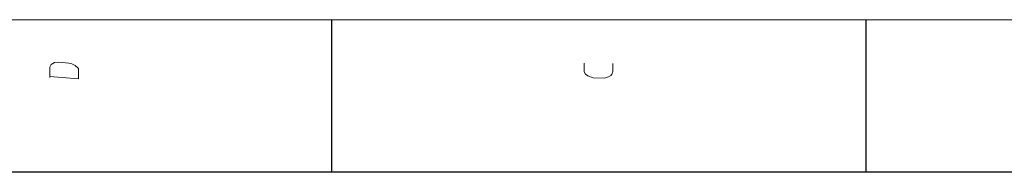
# Model space of a CAD drawing. Extents: x 0 to 841, y 0 to 594.
# Tile 68 of 69: x 652 to 749, y 574 to 589. Entities that reach past the tile are written whole.
import ezdxf

# ---------------------------------------------------------------- set-up
doc = ezdxf.new("R2010")
doc.units = 0

msp = doc.modelspace()

# ---------------------------------------------------------------- linework, layer by layer
at = {"lineweight": 15}
msp.add_line((836, 589), (5, 589), dxfattribs=at)
at = {"color": 7, "lineweight": 25, "ltscale": 0.375}
for p, q in [((683, 574), (683, 589)), ((735.5, 574), (735.5, 589))]:
    msp.add_line(p, q, dxfattribs=at)
at = {"color": 7, "lineweight": 25}
msp.add_line((821, 574), (20, 574), dxfattribs=at)
at = {"color": 7, "lineweight": 13}
for points in [[(658.115, 583.177), (658.115, 584.193), (657.8, 584.508), (657.485, 584.647), (657.17, 584.717), (656.19, 584.823), (655.77, 584.787), (655.455, 584.612), (655.315, 584.333), (655.315, 583.318)], [(710.615, 584.7), (710.615, 583.93), (710.51, 583.615), (710.405, 583.51), (710.195, 583.37), (709.81, 583.265), (708.69, 583.3), (708.165, 583.475), (707.92, 583.65), (707.815, 583.86), (707.815, 584.735)], [(655.315, 583.422), (656.505, 583.318), (658.115, 583.177)]]:
    msp.add_lwpolyline(points, dxfattribs=at)

doc.saveas('drawing.dxf')
